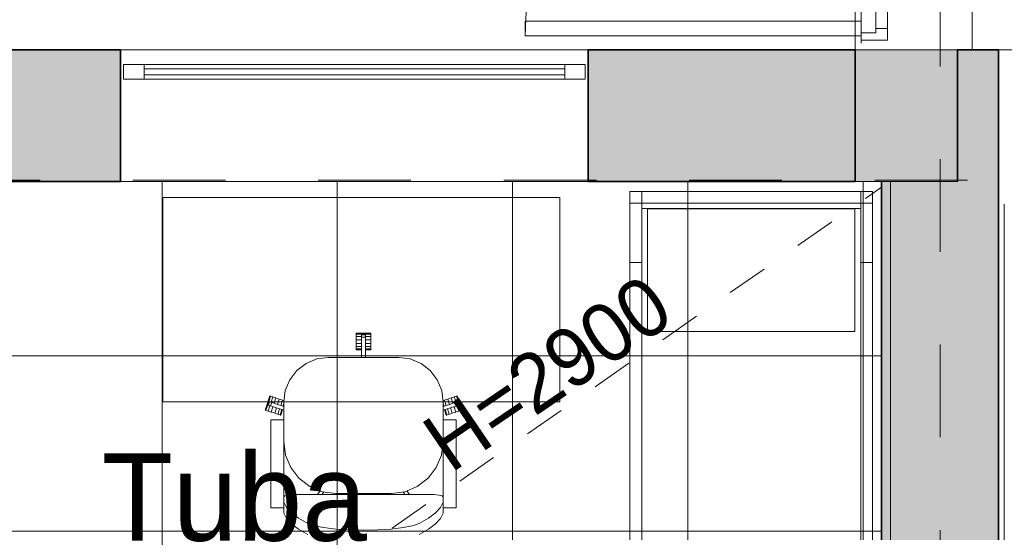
# Model space of a CAD drawing. Header units: millimetres. Extents: x -2932 to 42461, y -10716 to 17298.
# Tile 60 of 168: x 5449 to 8820, y 11294 to 13050. Entities that reach past the tile are written whole.
import ezdxf

# ---------------------------------------------------------------- set-up
doc = ezdxf.new("R2010")
doc.units = ezdxf.units.MM
doc.header["$MEASUREMENT"] = 0
for name, pattern in [('Aligning Line', [635, 317.5, -317.5]), ('Dash', [635, 317.5, -317.5]), ('Dashed', [423.333333, 211.666667, -211.666667]), ('Small Dashed', [282.222222, 141.111111, -141.111111]), ('Wipeout_Contour', [1000, 0, -1000])]:
    doc.linetypes.add(name, pattern=pattern)
for name, color, linetype, lineweight in [('0_Pen_No__1', 7, 'Continuous', 13), ('_Tuletõkketsoon_Pen_No__20', 1, 'Continuous', 0), ('A-FLOR.IFC Model_Pen_No__2', 8, 'Continuous', 15), ('ARCHICAD Windows_Pen_No__2', 8, 'Continuous', 15), ('ARCHICAD Zone Stamps_Pen_No__1', 7, 'Continuous', 13), ('Cut Pattern-2_Pen_No__2', 8, 'Continuous', 15), ('Doors-1_Pen_No__1', 7, 'Continuous', 13), ('Doors_Pen_No__1', 7, 'Continuous', 13), ('Grids-2_Pen_No__1', 7, 'Continuous', 13), ('I-FURN.IFC Model_Pen_No__2', 8, 'Continuous', 15), ('I-WALL.IFC Model_Pen_No__2', 8, 'Continuous', 15), ('I-WALL.IFC Model_Pen_No__27', 7, 'Continuous', 35), ('Outlines_Pen_No__1', 7, 'Continuous', 13), ('Plan Swing_Pen_No__1', 7, 'Continuous', 13), ('SA_LAGI_Pen_No__1', 7, 'Continuous', 13), ('Walls-1_Pen_No__1', 7, 'Continuous', 13), ('Walls_Pen_No__1', 7, 'Continuous', 13), ('Windows-1_Pen_No__1', 7, 'Continuous', 13), ('Windows_Pen_No__1', 7, 'Continuous', 13)]:
    doc.layers.add(name, color=color, linetype=linetype, lineweight=lineweight)
for name, color, linetype, lineweight, true_color in [('Furniture-1_Pen_No__62', 7, 'Continuous', 20, 0xaaaaaa), ('I-WALL.IFC Model_Pen_No__87', 7, 'Continuous', 20, 0x6a6a6a), ('SA_LAGI_Pen_No__102', 7, 'Continuous', 13, 0xcccccc)]:
    doc.layers.add(name, color=color, linetype=linetype, lineweight=lineweight, true_color=true_color)
doc.layers.add('I-WALL.IFC Model', color=7, linetype='Continuous')
doc.styles.add('GENERATED_STYLE_1', font='txt', dxfattribs={"width": 0.95})
doc.styles.add('GENERATED_STYLE_2', font='txt', dxfattribs={"width": 0.84})
doc.dimstyles.new('GENERATED_STYLE__2', dxfattribs={"dimtxt": 200, "dimasz": 152, "dimexe": 0.18, "dimexo": 0.0625, "dimgap": 0.09, "dimtad": 1, "dimtih": 1, "dimtoh": 1, "dimdec": 0, "dimzin": 0, "dimdsep": 46, "dimtxsty": 'GENERATED_STYLE_2', "dimblk": 'ARROWHEAD_2', "dimblk1": 'ARROWHEAD_2', "dimblk2": 'ARROWHEAD_2', "dimcen": 0.09, "dimse1": 1, "dimse2": 1, "dimclrd": 7, "dimclre": 7, "dimclrt": 7, "dimadec": 0, "dimazin": 0, "dimtfac": 1, "dimtdec": 4, "dimtmove": 0, "dimatfit": 3, "dimfxl": 0, "dimtolj": 1, "dimtzin": 0, "dimarcsym": 0})
doc.dimstyles.new('GENERATED_STYLE__3', dxfattribs={"dimtxt": 200, "dimasz": 152, "dimexe": 0.18, "dimexo": 0.0625, "dimgap": 0.09, "dimtad": 1, "dimdec": 0, "dimzin": 0, "dimdsep": 46, "dimtxsty": 'GENERATED_STYLE_2', "dimblk": 'ARROWHEAD_2', "dimblk1": 'ARROWHEAD_2', "dimblk2": 'ARROWHEAD_2', "dimcen": 0.09, "dimse1": 1, "dimse2": 1, "dimclrd": 7, "dimclre": 7, "dimclrt": 7, "dimadec": 0, "dimazin": 0, "dimtfac": 1, "dimtdec": 4, "dimtmove": 0, "dimatfit": 3, "dimfxl": 0, "dimtolj": 1, "dimtzin": 0, "dimarcsym": 0})

# ---------------------------------------------------------------- blocks, each defined once
blk = doc.blocks.new('*D74')
at = {"layer": '0_Pen_No__1', "color": 7, "linetype": 'Continuous', "lineweight": 13}
for p, q in [((5335.3, 15323), (5335.3, 15623)), ((5277.1, 15573), (5161.6, 15373)), ((5393.1, 15573), (5277.6, 15373)), ((5219.3, 15473), (5335.3, 15473)), ((5335.3, 15473), (8400, 15473))]:
    blk.add_line(p, q, dxfattribs=at)
blk = doc.blocks.new('ARROWHEAD_2')
at = {"color": 0, "linetype": 'Continuous', "lineweight": 0}
for p, q in [((-0.378, -0.655), (0.378, 0.655)), ((0, 0), (-1, 0))]:
    blk.add_line(p, q, dxfattribs=at)
blk = doc.blocks.new('*D75')
at = {"layer": '0_Pen_No__1', "color": 7, "linetype": 'Continuous', "lineweight": 13}
for p, q in [((8400, 15323), (8400, 15623)), ((5393.1, 15573), (5277.6, 15373)), ((8457.7, 15573), (8342.3, 15373)), ((5335.3, 15473), (8400, 15473))]:
    blk.add_line(p, q, dxfattribs=at)
at = {"color": 254, "linetype": 'Wipeout_Contour', "lineweight": 0, "ltscale": 68237.107299}
blk.add_wipeout([(6546.1, 15481.1), (7189.3, 15481.1), (7189.3, 15744.8), (6546.1, 15744.8)], dxfattribs=at)
at = {"color": 254, "linetype": 'Wipeout_Contour', "lineweight": 0, "ltscale": 70451.706866}
blk.add_wipeout([(7924, 15481.1), (8374.1, 15481.1), (8374.1, 15744.8), (7924, 15744.8)], dxfattribs=at)
at = {"layer": '0_Pen_No__1', "color": 7, "lineweight": 13, "char_height": 200, "attachment_point": 7, "style": 'GENERATED_STYLE_2'}
for s, insert in [('\\A1;{\\pql;\\fArial|b0|i0|c0|p34;3\xa0065}', (6577.9, 15513)), ('\\A1;{\\pql;\\fArial|b0|i0|c0|p34;400}', (7955.9, 15513))]:
    blk.add_mtext(s, dxfattribs=dict(at, insert=insert))
blk = doc.blocks.new('*D76')
at = {"layer": '0_Pen_No__1', "color": 7, "linetype": 'Continuous', "lineweight": 13}
for p, q in [((8400, 15323), (8400, 15623)), ((8800, 15323), (8800, 15623)), ((8457.7, 15573), (8342.3, 15373)), ((8857.7, 15573), (8742.3, 15373)), ((8400, 15473), (8800, 15473))]:
    blk.add_line(p, q, dxfattribs=at)
blk = doc.blocks.new('*D77')
at = {"layer": '0_Pen_No__1', "color": 7, "linetype": 'Continuous', "lineweight": 13}
for p, q in [((8800, 15323), (8800, 15623)), ((11600, 15323), (11600, 15623)), ((8857.7, 15573), (8742.3, 15373)), ((11657.7, 15573), (11542.3, 15373)), ((8800, 15473), (11600, 15473))]:
    blk.add_line(p, q, dxfattribs=at)
at = {"color": 254, "linetype": 'Wipeout_Contour', "lineweight": 0, "ltscale": 74606.416171}
blk.add_wipeout([(9878.4, 15481.1), (10521.6, 15481.1), (10521.6, 15744.8), (9878.4, 15744.8)], dxfattribs=at)
at = {"color": 254, "linetype": 'Wipeout_Contour', "lineweight": 0, "ltscale": 77211.883944}
blk.add_wipeout([(11124, 15481.1), (11574.1, 15481.1), (11574.1, 15744.8), (11124, 15744.8)], dxfattribs=at)
at = {"layer": '0_Pen_No__1', "color": 7, "lineweight": 13, "char_height": 200, "attachment_point": 7, "style": 'GENERATED_STYLE_2'}
for s, insert in [('\\A1;{\\pql;\\fArial|b0|i0|c0|p34;2\xa0800}', (9910.3, 15513)), ('\\A1;{\\pql;\\fArial|b0|i0|c0|p34;400}', (11155.9, 15513))]:
    blk.add_mtext(s, dxfattribs=dict(at, insert=insert))
blk = doc.blocks.new('*D97')
at = {"layer": '0_Pen_No__1', "color": 7, "linetype": 'Continuous', "lineweight": 13}
for p, q in [((2930, 15671.2), (2930, 15971.2)), ((4530, 15671.2), (4530, 15971.2)), ((2987.7, 15921.2), (2872.3, 15721.2)), ((4587.7, 15921.2), (4472.3, 15721.2)), ((2930, 15821.2), (4530, 15821.2)), ((4530, 15821.2), (5795, 15821.2))]:
    blk.add_line(p, q, dxfattribs=at)
at = {"color": 254, "linetype": 'Wipeout_Contour', "lineweight": 0, "ltscale": 65576.871128}
blk.add_wipeout([(3408.4, 15829.3), (4051.6, 15829.3), (4051.6, 16093), (3408.4, 16093)], dxfattribs=at)
at = {"layer": '0_Pen_No__1', "color": 7, "lineweight": 13, "insert": (3440.3, 15861.2), "char_height": 200, "attachment_point": 7, "style": 'GENERATED_STYLE_2'}
blk.add_mtext('\\A1;{\\pql;\\fArial|b0|i0|c0|p34;1\xa0600}', dxfattribs=at)
blk = doc.blocks.new('*D98')
at = {"layer": '0_Pen_No__1', "color": 7, "linetype": 'Continuous', "lineweight": 13}
for p, q in [((5795, 15671.2), (5795, 15971.2)), ((4587.7, 15921.2), (4472.3, 15721.2)), ((5852.7, 15921.2), (5737.3, 15721.2)), ((4530, 15821.2), (5795, 15821.2)), ((5795, 15821.2), (7395, 15821.2))]:
    blk.add_line(p, q, dxfattribs=at)
at = {"color": 254, "linetype": 'Wipeout_Contour', "lineweight": 0, "ltscale": 67112.461722}
blk.add_wipeout([(4840.9, 15829.3), (5484.1, 15829.3), (5484.1, 16093), (4840.9, 16093)], dxfattribs=at)
at = {"layer": '0_Pen_No__1', "color": 7, "lineweight": 13, "insert": (4872.8, 15861.2), "char_height": 200, "attachment_point": 7, "style": 'GENERATED_STYLE_2'}
blk.add_mtext('\\A1;{\\pql;\\fArial|b0|i0|c0|p34;1\xa0265}', dxfattribs=at)
blk = doc.blocks.new('*D99')
at = {"layer": '0_Pen_No__1', "color": 7, "linetype": 'Continuous', "lineweight": 13}
for p, q in [((5852.7, 15921.2), (5737.3, 15721.2)), ((7452.7, 15921.2), (7337.3, 15721.2)), ((5795, 15821.2), (7395, 15821.2))]:
    blk.add_line(p, q, dxfattribs=at)
at = {"color": 254, "linetype": 'Wipeout_Contour', "lineweight": 0, "ltscale": 69090.47403}
blk.add_wipeout([(6273.4, 15829.3), (6916.6, 15829.3), (6916.6, 16093), (6273.4, 16093)], dxfattribs=at)
at = {"layer": '0_Pen_No__1', "color": 7, "lineweight": 13, "insert": (6305.3, 15861.2), "char_height": 200, "attachment_point": 7, "style": 'GENERATED_STYLE_2'}
blk.add_mtext('\\A1;{\\pql;\\fArial|b0|i0|c0|p34;1\xa0600}', dxfattribs=at)
blk = doc.blocks.new('*D100')
at = {"layer": '0_Pen_No__1', "color": 7, "linetype": 'Continuous', "lineweight": 13}
for p, q in [((7395, 15671.2), (7395, 15971.2)), ((8330, 15671.2), (8330, 15971.2)), ((7452.7, 15921.2), (7337.3, 15721.2)), ((8387.7, 15921.2), (8272.3, 15721.2)), ((5795, 15821.2), (7395, 15821.2)), ((7395, 15821.2), (8330, 15821.2))]:
    blk.add_line(p, q, dxfattribs=at)
at = {"color": 254, "linetype": 'Wipeout_Contour', "lineweight": 0, "ltscale": 71175.446485}
blk.add_wipeout([(7637.5, 15829.3), (8087.5, 15829.3), (8087.5, 16093), (7637.5, 16093)], dxfattribs=at)
at = {"layer": '0_Pen_No__1', "color": 7, "lineweight": 13, "insert": (7669.3, 15861.2), "char_height": 200, "attachment_point": 7, "style": 'GENERATED_STYLE_2'}
blk.add_mtext('\\A1;{\\pql;\\fArial|b0|i0|c0|p34;935}', dxfattribs=at)
blk = doc.blocks.new('*D129')
at = {"layer": '0_Pen_No__1', "color": 7, "linetype": 'Continuous', "lineweight": 13}
for p, q in [((-1193.9, 14555), (-1193.9, 15268.5)), ((-1293.9, 14612.7), (-1093.9, 14497.2)), ((-1043.9, 14555), (-1343.9, 14555)), ((-1193.9, 12946.2), (-1193.9, 14555)), ((-1293.9, 13003.9), (-1093.9, 12888.5))]:
    blk.add_line(p, q, dxfattribs=at)
at = {"color": 254, "linetype": 'Wipeout_Contour', "lineweight": 0, "ltscale": 51295.955249}
blk.add_wipeout([(-1471, 12485.2), (-1471, 12957.2), (-1756.8, 12957.2), (-1756.8, 12485.2)], dxfattribs=at)
at = {"color": 254, "linetype": 'Wipeout_Contour', "lineweight": 0, "ltscale": 55263.138417}
blk.add_wipeout([(-1202, 13429), (-1202, 14072.2), (-1465.8, 14072.2), (-1465.8, 13429)], dxfattribs=at)
at = {"layer": '0_Pen_No__1', "color": 7, "lineweight": 13, "insert": (-1233.9, 13460.8), "char_height": 200, "attachment_point": 7, "rotation": 90, "style": 'GENERATED_STYLE_2'}
blk.add_mtext('\\A1;{\\pql;\\fArial|b0|i0|c0|p34;1\xa0609}', dxfattribs=at)
blk = doc.blocks.new('*D135')
at = {"layer": '0_Pen_No__1', "color": 7, "linetype": 'Continuous', "lineweight": 13}
for p, q in [((-1845.8, 14411.6), (-1645.8, 14296.1)), ((-1595.8, 14353.9), (-1895.8, 14353.9)), ((-1745.8, 12946.2), (-1745.8, 14353.9)), ((-1845.8, 13003.9), (-1645.8, 12888.5)), ((-1595.8, 12946.2), (-1895.8, 12946.2))]:
    blk.add_line(p, q, dxfattribs=at)
at = {"color": 254, "linetype": 'Wipeout_Contour', "lineweight": 0, "ltscale": 55121.458522}
blk.add_wipeout([(-1753.9, 13328.4), (-1753.9, 13971.6), (-2017.6, 13971.6), (-2017.6, 13328.4)], dxfattribs=at)
at = {"layer": '0_Pen_No__1', "color": 7, "lineweight": 13, "insert": (-1785.8, 13360.3), "char_height": 200, "attachment_point": 7, "rotation": 90, "style": 'GENERATED_STYLE_2'}
blk.add_mtext('\\A1;{\\pql;\\fArial|b0|i0|c0|p34;1\xa0408}', dxfattribs=at)

msp = doc.modelspace()

# ---------------------------------------------------------------- hatches: boundary and pattern name
at = {"layer": 'I-WALL.IFC Model', "linetype": 'Continuous', "lineweight": 0, "true_color": 0x000000}
for points in [[(4530, 12496.2), (5795, 12496.2), (5795, 12946.2), (4530, 12946.2)], [(8400, 12496.2), (8660, 12496.2), (8660, 12788.7)], [(8800, 8155), (8800, 12496.2), (8400, 12496.2), (8400, 8155)]]:
    msp.add_hatch(color=178, dxfattribs=at).paths.add_polyline_path(points)

# ---------------------------------------------------------------- linework, layer by layer
at = {"layer": 'A-FLOR.IFC Model_Pen_No__2', "color": 8, "linetype": 'Continuous', "lineweight": 15, "flags": 128}
msp.add_lwpolyline([(-100, 6430), (0, 6430), (0, 0), (30435, 0), (30435, 6520), (38315, 6520), (38315, 12500), (12000, 12500), (12000, 7875), (8430, 7875), (8430, 12496.2), (2165, 12496.2), (2165, 11220), (-100, 11220)], close=True, dxfattribs=at)
at = {"layer": 'A-FLOR.IFC Model_Pen_No__2', "color": 8, "linetype": 'Dashed', "lineweight": 15, "flags": 128}
msp.add_lwpolyline([(0, 0), (30430, 0), (30430, 6520), (33865, 6520), (33865, 0), (38600, 0), (38600, 5615), (38315, 5615), (38315, 12500), (12000, 12500), (12000, 7905), (8430, 7905), (8430, 12496.2), (2165, 12496.2), (2165, 6180), (0, 6180)], close=True, dxfattribs=at)
at = {"layer": 'ARCHICAD Windows_Pen_No__2', "color": 8, "linetype": 'Continuous', "lineweight": 15}
for p, q in [((5805, 12896.2), (7385, 12896.2)), ((5805, 12846.2), (5805, 12896.2)), ((7385, 12846.2), (7385, 12896.2)), ((5805, 12846.2), (7385, 12846.2))]:
    msp.add_line(p, q, dxfattribs=at)
at = {"layer": 'I-FURN.IFC Model_Pen_No__2', "color": 8, "linetype": 'Continuous', "lineweight": 15}
for p, q in [((5939, 11741.2), (5939, 12441.2)), ((5939, 12441.2), (7299, 12441.2)), ((7299, 12441.2), (7299, 11741.2)), ((7578.6, 12461.8), (7538.6, 12461.8)), ((7538.6, 12461.8), (7538.6, 12421.8)), ((7538.6, 10153.8), (7538.6, 12461.8)), ((7538.6, 12461.8), (8368.6, 12461.8)), ((8328.6, 12461.8), (7578.6, 12461.8)), ((7578.6, 12421.8), (7578.6, 12461.8)), ((8368.6, 12461.8), (8328.6, 12461.8)), ((8328.6, 12461.8), (8328.6, 12421.8)), ((8368.6, 12421.8), (8368.6, 12461.8)), ((8368.6, 12461.8), (8368.6, 10153.8)), ((7538.6, 12218.6), (7538.6, 12421.8)), ((7538.6, 12421.8), (7578.6, 12421.8)), ((7578.6, 12421.8), (8328.6, 12421.8)), ((7578.6, 12294.8), (7578.6, 12421.8)), ((8328.6, 12294.8), (8328.6, 12421.8)), ((8328.6, 12421.8), (8368.6, 12421.8)), ((8368.6, 12218.6), (8368.6, 12421.8)), ((8328.6, 12402.8), (7578.6, 12402.8)), ((7598.6, 12401.8), (8308.6, 12401.8)), ((7598.6, 11981.8), (7598.6, 12401.8)), ((8308.6, 12401.8), (8308.6, 11981.8)), ((7578.6, 10320.8), (7578.6, 12294.8)), ((8328.6, 10320.8), (8328.6, 12294.8)), ((7538.6, 10397), (7538.6, 12218.6)), ((7578.6, 12218.6), (7538.6, 12218.6)), ((8368.6, 12218.6), (8328.6, 12218.6)), ((8368.6, 10397), (8368.6, 12218.6)), ((6601, 11974.3), (6601, 11975.7)), ((6601, 11975.7), (6651.8, 11975.7)), ((6601, 11972.9), (6601, 11974.3)), ((6601, 11969), (6601, 11972.9)), ((6601, 11972.9), (6620, 11972.9)), ((6601, 11965.1), (6601, 11969)), ((6620, 11971.5), (6620, 11972.9)), ((6620, 11972.9), (6632.7, 11972.9)), ((6620, 11970.2), (6620, 11971.5)), ((6620, 11966.4), (6620, 11970.2)), ((6620, 11970.2), (6632.7, 11970.2)), ((6620, 11962.7), (6620, 11966.4)), ((6632.7, 11972.9), (6632.7, 11971.1)), ((6632.7, 11972.9), (6651.8, 11972.9)), ((6632.7, 11971.1), (6632.7, 11970.2)), ((6632.7, 11970.2), (6632.7, 11966.4)), ((6632.7, 11966.4), (6632.7, 11962.7)), ((6651.8, 11975.7), (6651.8, 11974.7)), ((6651.8, 11974.7), (6651.8, 11972.9)), ((6651.8, 11972.9), (6651.8, 11969)), ((6651.8, 11969), (6651.8, 11965.1)), ((8308.6, 11981.8), (7598.6, 11981.8)), ((6601, 11959.4), (6601, 11965.1)), ((6620, 11965.1), (6601, 11965.1)), ((6601, 11953.8), (6601, 11959.4)), ((6601, 11947.5), (6601, 11953.8)), ((6601, 11953.8), (6620, 11953.8)), ((6601, 11941.2), (6601, 11947.5)), ((6601, 11935.6), (6601, 11941.2)), ((6601, 11941.2), (6620, 11941.2)), ((6601, 11929.9), (6601, 11935.6)), ((6620, 11958.9), (6620, 11962.7)), ((6620, 11962.7), (6632.7, 11962.7)), ((6620, 11951.9), (6620, 11958.9)), ((6620, 11893), (6620, 11951.9)), ((6651.8, 11965.1), (6632.7, 11965.1)), ((6632.7, 11962.7), (6632.7, 11957.3)), ((6632.7, 11957.3), (6632.7, 11951.9)), ((6632.7, 11953.8), (6651.8, 11953.8)), ((6632.7, 11951.9), (6632.7, 11893)), ((6632.7, 11941.2), (6651.8, 11941.2)), ((6651.8, 11965.1), (6651.8, 11959.4)), ((6651.8, 11959.4), (6651.8, 11953.8)), ((6651.8, 11953.8), (6651.8, 11947.5)), ((6651.8, 11947.5), (6651.8, 11941.2)), ((6651.8, 11941.2), (6651.8, 11935.6)), ((6651.8, 11935.6), (6651.8, 11929.9)), ((6601, 11926), (6601, 11929.9)), ((6601, 11929.9), (6620, 11929.9)), ((6601, 11922.1), (6601, 11926)), ((6601, 11920.7), (6601, 11922.1)), ((6601, 11922.1), (6620, 11922.1)), ((6601, 11919.3), (6601, 11920.7)), ((6620, 11919.3), (6601, 11919.3)), ((6632.7, 11929.9), (6651.8, 11929.9)), ((6632.7, 11922.1), (6651.8, 11922.1)), ((6651.8, 11919.3), (6632.7, 11919.3)), ((6651.8, 11929.9), (6651.8, 11926)), ((6651.8, 11926), (6651.8, 11922.1)), ((6651.8, 11922.1), (6651.8, 11920.3)), ((6651.8, 11920.3), (6651.8, 11919.3)), ((6429.5, 11872.5), (6398, 11848.3)), ((6466.3, 11887.8), (6429.5, 11872.5)), ((6505.7, 11893), (6466.3, 11887.8)), ((6747, 11893), (6505.7, 11893)), ((6786.5, 11887.8), (6747, 11893)), ((6823.2, 11872.5), (6786.5, 11887.8)), ((6854.8, 11848.3), (6823.2, 11872.5)), ((6398, 11848.3), (6373.8, 11816.8)), ((6879, 11816.8), (6854.8, 11848.3)), ((6373.8, 11816.8), (6358.5, 11780)), ((6894.3, 11780), (6879, 11816.8)), ((6358.5, 11780), (6353.3, 11740.6)), ((6899.4, 11740.6), (6894.3, 11780)), ((5939, 11741.2), (7299, 11741.2)), ((6289.8, 11712.7), (6305.5, 11761)), ((6292.4, 11711.8), (6298.3, 11729.9)), ((6298.3, 11729.9), (6302.2, 11742)), ((6299.6, 11729.5), (6298.3, 11729.9)), ((6300.9, 11729.1), (6304.8, 11741.2)), ((6302.2, 11742), (6308.1, 11760.1)), ((6302.2, 11742), (6303.9, 11741.5)), ((6303.9, 11741.5), (6304.8, 11741.2)), ((6304.8, 11741.2), (6308.4, 11740)), ((6305.5, 11761), (6306.4, 11760.7)), ((6306.4, 11760.7), (6308.1, 11760.1)), ((6308, 11726.8), (6312, 11738.8)), ((6308.1, 11760.1), (6311.8, 11758.9)), ((6308.4, 11740), (6312, 11738.8)), ((6315.6, 11757.7), (6309.7, 11739.6)), ((6311.8, 11758.9), (6315.6, 11757.7)), ((6312, 11738.8), (6317.1, 11737.2)), ((6315.6, 11757.7), (6320.9, 11756)), ((6317.1, 11737.2), (6322.2, 11735.5)), ((6320.4, 11736.1), (6326.3, 11754.2)), ((6320.9, 11756), (6326.3, 11754.2)), ((6322.2, 11735.5), (6353.3, 11725.4)), ((6326.3, 11754.2), (6332.3, 11752.3)), ((6332.3, 11752.3), (6338.2, 11750.3)), ((6332.4, 11732.2), (6338.2, 11750.3)), ((6338.2, 11750.3), (6343.6, 11748.6)), ((6343.1, 11728.7), (6349, 11746.8)), ((6343.6, 11748.6), (6349, 11746.8)), ((6349, 11746.8), (6352.7, 11745.6)), ((6350.6, 11726.3), (6353.3, 11734.9)), ((6352.7, 11745.6), (6354, 11745.2)), ((6353.3, 11740.6), (6353.3, 11679.4)), ((6898.8, 11745.2), (6900.1, 11745.6)), ((6899.4, 11679.4), (6899.4, 11740.6)), ((6899.4, 11725.4), (6930.6, 11735.5)), ((6899.4, 11734.9), (6902.2, 11726.3)), ((6900.1, 11745.6), (6903.8, 11746.8)), ((6903.8, 11746.8), (6909.2, 11748.6)), ((6903.8, 11746.8), (6909.7, 11728.7)), ((6909.2, 11748.6), (6914.5, 11750.3)), ((6914.5, 11750.3), (6920.5, 11752.3)), ((6914.5, 11750.3), (6920.4, 11732.2)), ((6920.5, 11752.3), (6926.5, 11754.2)), ((6926.5, 11754.2), (6931.8, 11756)), ((6926.5, 11754.2), (6932.4, 11736.1)), ((6930.6, 11735.5), (6937.2, 11737.7)), ((6931.8, 11756), (6937.2, 11757.7)), ((6937.2, 11757.7), (6940.9, 11758.9)), ((6943.1, 11739.6), (6937.2, 11757.7)), ((6937.2, 11737.7), (6940.8, 11738.8)), ((6940.8, 11738.8), (6944.4, 11740)), ((6940.8, 11738.8), (6944.7, 11726.8)), ((6940.9, 11758.9), (6944.7, 11760.1)), ((6944.4, 11740), (6948, 11741.2)), ((6944.7, 11760.1), (6946, 11760.6)), ((6944.7, 11760.1), (6950.6, 11742)), ((6946, 11760.6), (6947.3, 11761)), ((6947.3, 11761), (6963, 11712.7)), ((6948, 11741.2), (6949.3, 11741.6)), ((6948, 11741.2), (6951.9, 11729.1)), ((6949.3, 11741.6), (6950.5, 11742)), ((6950.5, 11742), (6954.5, 11729.9)), ((6954.5, 11729.9), (6952.8, 11729.4)), ((6954.5, 11729.9), (6960.4, 11711.8)), ((6291.1, 11712.2), (6289.8, 11712.7)), ((6292.4, 11711.8), (6291.1, 11712.2)), ((6296.1, 11710.6), (6292.4, 11711.8)), ((6299.9, 11709.4), (6296.1, 11710.6)), ((6300.9, 11729.1), (6299.6, 11729.5)), ((6305.7, 11727.5), (6299.9, 11709.4)), ((6305.2, 11707.6), (6299.9, 11709.4)), ((6304.5, 11727.9), (6300.9, 11729.1)), ((6308, 11726.8), (6304.5, 11727.9)), ((6310.6, 11705.9), (6305.2, 11707.6)), ((6311.6, 11725.6), (6308, 11726.8)), ((6310.6, 11705.9), (6316.5, 11724)), ((6316.6, 11704), (6310.6, 11705.9)), ((6318.3, 11723.4), (6311.6, 11725.6)), ((6322.6, 11702), (6316.6, 11704)), ((6353.3, 11712), (6318.3, 11723.4)), ((6322.6, 11702), (6328.4, 11720.1)), ((6327.9, 11700.3), (6322.6, 11702)), ((6333.3, 11698.5), (6327.9, 11700.3)), ((6333.3, 11698.5), (6339.2, 11716.6)), ((6337, 11697.3), (6333.3, 11698.5)), ((6340.7, 11696.1), (6337, 11697.3)), ((6340.7, 11696.1), (6346.6, 11714.2)), ((6342.1, 11695.7), (6340.7, 11696.1)), ((6349.3, 11713.4), (6343.4, 11695.2)), ((6353.3, 11725.8), (6353.2, 11725.4)), ((6899.6, 11725.4), (6899.4, 11725.8)), ((6934.5, 11723.4), (6899.4, 11712)), ((6909.4, 11695.2), (6903.5, 11713.4)), ((6906.2, 11714.2), (6912, 11696.1)), ((6912, 11696.1), (6910.3, 11695.5)), ((6915.8, 11697.3), (6912, 11696.1)), ((6913.6, 11716.6), (6919.5, 11698.5)), ((6919.5, 11698.5), (6915.8, 11697.3)), ((6924.9, 11700.3), (6919.5, 11698.5)), ((6924.3, 11720.1), (6930.2, 11702)), ((6930.2, 11702), (6924.9, 11700.3)), ((6936.2, 11704), (6930.2, 11702)), ((6939.6, 11725.1), (6934.5, 11723.4)), ((6942.2, 11705.9), (6936.2, 11704)), ((6936.3, 11724), (6942.2, 11705.9)), ((6944.7, 11726.8), (6939.6, 11725.1)), ((6947.5, 11707.6), (6942.2, 11705.9)), ((6948.3, 11727.9), (6944.7, 11726.8)), ((6952.9, 11709.4), (6947, 11727.5)), ((6952.9, 11709.4), (6947.5, 11707.6)), ((6951.9, 11729.1), (6948.3, 11727.9)), ((6952.8, 11729.4), (6951.9, 11729.1)), ((6956.6, 11710.6), (6952.9, 11709.4)), ((6960.4, 11711.8), (6956.6, 11710.6)), ((6962.1, 11712.4), (6960.4, 11711.8)), ((6963, 11712.7), (6962.1, 11712.4)), ((6308.9, 11677.1), (6308.9, 11679.4)), ((6353.3, 11679.4), (6308.9, 11679.4)), ((6308.9, 11675.6), (6308.9, 11677.1)), ((6308.9, 11670.3), (6308.9, 11675.6)), ((6308.9, 11664.9), (6308.9, 11670.3)), ((6308.9, 11656.9), (6308.9, 11664.9)), ((6343.4, 11695.2), (6342.1, 11695.7)), ((6353.3, 11679.4), (6353.3, 11677.5)), ((6353.3, 11677.5), (6353.3, 11675.6)), ((6353.3, 11675.6), (6353.3, 11670.3)), ((6353.3, 11670.3), (6353.3, 11664.9)), ((6353.3, 11664.9), (6353.3, 11656.9)), ((6899.4, 11677.5), (6899.4, 11679.4)), ((6943.9, 11679.4), (6899.4, 11679.4)), ((6899.4, 11675.6), (6899.4, 11677.5)), ((6899.4, 11670.3), (6899.4, 11675.6)), ((6899.4, 11664.9), (6899.4, 11670.3)), ((6899.4, 11656.9), (6899.4, 11664.9)), ((6910.3, 11695.5), (6909.4, 11695.2)), ((6943.9, 11679.4), (6943.9, 11677.1)), ((6943.9, 11677.1), (6943.9, 11675.6)), ((6943.9, 11675.6), (6943.9, 11670.3)), ((6943.9, 11670.3), (6943.9, 11664.9)), ((6943.9, 11664.9), (6943.9, 11656.9)), ((6308.9, 11648.9), (6308.9, 11656.9)), ((6308.9, 11641.6), (6308.9, 11648.9)), ((6308.9, 11630), (6308.9, 11641.6)), ((6308.9, 11426.8), (6308.9, 11630)), ((6353.3, 11656.9), (6353.3, 11648.9)), ((6353.3, 11648.9), (6353.3, 11639.5)), ((6353.3, 11639.5), (6353.3, 11630)), ((6353.3, 11630), (6353.3, 11426.8)), ((6899.4, 11648.9), (6899.4, 11656.9)), ((6899.4, 11639.5), (6899.4, 11648.9)), ((6899.4, 11630), (6899.4, 11639.5)), ((6899.4, 11426.8), (6899.4, 11630)), ((6943.9, 11656.9), (6943.9, 11648.9)), ((6943.9, 11648.9), (6943.9, 11641.6)), ((6943.9, 11641.6), (6943.9, 11630)), ((6943.9, 11630), (6943.9, 11426.8)), ((6353.3, 11604.6), (6359.4, 11558.6)), ((6893.4, 11558.6), (6899.4, 11604.6)), ((6359.4, 11558.6), (6377.2, 11515.7)), ((6875.6, 11515.7), (6893.4, 11558.6)), ((6377.2, 11515.7), (6405.4, 11478.9)), ((6847.4, 11478.9), (6875.6, 11515.7)), ((6405.4, 11478.9), (6442.2, 11450.6)), ((6810.5, 11450.6), (6847.4, 11478.9)), ((6308.9, 11415.2), (6308.9, 11426.8)), ((6353.3, 11426.8), (6353.3, 11417.3)), ((6442.2, 11450.6), (6485.1, 11432.9)), ((6468.9, 11424), (6477.6, 11436)), ((6490.5, 11432.2), (6484.6, 11424)), ((6485.1, 11432.9), (6531.1, 11426.8)), ((6531.1, 11426.8), (6721.6, 11426.8)), ((6721.6, 11426.8), (6767.7, 11432.9)), ((6768.2, 11424), (6762.3, 11432.2)), ((6767.7, 11432.9), (6810.5, 11450.6)), ((6775.2, 11436), (6783.9, 11424)), ((6899.4, 11417.3), (6899.4, 11426.8)), ((6943.9, 11426.8), (6943.9, 11415.2)), ((6308.9, 11407.9), (6308.9, 11415.2)), ((6308.9, 11399.9), (6308.9, 11407.9)), ((6308.9, 11391.9), (6308.9, 11399.9)), ((6353.3, 11417.3), (6353.3, 11407.9)), ((6355.3, 11416.9), (6353.3, 11415.2)), ((6353.3, 11407.9), (6353.3, 11399.9)), ((6353.3, 11399.9), (6353.3, 11399.4)), ((6353.3, 11399.4), (6353.3, 11397.5)), ((6353.3, 11397.5), (6362.7, 11378.9)), ((6353.3, 11397.5), (6353.3, 11360)), ((6357.2, 11418.6), (6355.3, 11416.9)), ((6362.7, 11420), (6357.2, 11418.6)), ((6368.2, 11421.4), (6362.7, 11420)), ((6376.5, 11422.4), (6368.2, 11421.4)), ((6384.7, 11423.3), (6376.5, 11422.4)), ((6394.4, 11423.7), (6384.7, 11423.3)), ((6404.1, 11424), (6394.4, 11423.7)), ((6848.6, 11424), (6404.1, 11424)), ((6858.4, 11423.7), (6848.6, 11424)), ((6868.1, 11423.3), (6858.4, 11423.7)), ((6876.3, 11422.4), (6868.1, 11423.3)), ((6884.6, 11421.4), (6876.3, 11422.4)), ((6890.1, 11420), (6884.6, 11421.4)), ((6895.6, 11418.6), (6890.1, 11420)), ((6890.1, 11378.9), (6899.4, 11397.5)), ((6897.5, 11416.9), (6895.6, 11418.6)), ((6899.4, 11415.2), (6897.5, 11416.9)), ((6899.4, 11407.9), (6899.4, 11417.3)), ((6899.4, 11399.9), (6899.4, 11407.9)), ((6899.4, 11399.4), (6899.4, 11399.9)), ((6899.4, 11397.5), (6899.4, 11399.4)), ((6899.4, 11397.5), (6899.4, 11360)), ((6943.9, 11415.2), (6943.9, 11407.9)), ((6943.9, 11407.9), (6943.9, 11399.9)), ((6943.9, 11399.9), (6943.9, 11391.9)), ((6308.9, 11386.5), (6308.9, 11391.9)), ((6308.9, 11381.2), (6308.9, 11386.5)), ((6308.9, 11379.7), (6308.9, 11381.2)), ((6308.9, 11377.4), (6308.9, 11379.7)), ((6353.3, 11377.4), (6308.9, 11377.4)), ((6362.7, 11341.3), (6353.3, 11360)), ((6362.7, 11378.9), (6379.6, 11360.3)), ((6379.6, 11360.3), (6404.1, 11342.1)), ((6848.7, 11342.1), (6873.2, 11360.3)), ((6873.2, 11360.3), (6890.1, 11378.9)), ((6899.4, 11360), (6890.1, 11341.3)), ((6943.9, 11377.4), (6899.4, 11377.4)), ((6943.9, 11391.9), (6943.9, 11386.5)), ((6943.9, 11386.5), (6943.9, 11381.2)), ((6943.9, 11381.2), (6943.9, 11379.7)), ((6943.9, 11379.7), (6943.9, 11377.4)), ((6379.6, 11322.8), (6362.7, 11341.3)), ((6404.1, 11342.1), (6435.9, 11324.2)), ((6816.9, 11324.2), (6848.7, 11342.1)), ((6890.1, 11341.3), (6873.2, 11322.8)), ((6404.1, 11304.6), (6379.6, 11322.8)), ((6435.9, 11286.6), (6404.1, 11304.6)), ((6435.9, 11324.2), (6458.5, 11316.6)), ((6458.5, 11316.6), (6491, 11310.1)), ((6491, 11310.1), (6531.5, 11305.2)), ((6531.5, 11305.2), (6577.5, 11302.2)), ((6577.5, 11302.2), (6626.4, 11301.2)), ((6626.4, 11301.2), (6675.3, 11302.2)), ((6675.3, 11302.2), (6721.3, 11305.2)), ((6721.3, 11305.2), (6761.8, 11310.1)), ((6761.8, 11310.1), (6794.3, 11316.6)), ((6794.3, 11316.6), (6816.9, 11324.2)), ((6848.7, 11304.6), (6816.9, 11286.6)), ((6873.2, 11322.8), (6848.7, 11304.6))]:
    msp.add_line(p, q, dxfattribs=at)
at = {"layer": 'I-WALL.IFC Model_Pen_No__2', "color": 8, "linetype": 'Continuous', "lineweight": 15}
for p, q in [((7395, 12946.2), (5795, 12946.2)), ((5795, 12496.2), (7395, 12496.2)), ((8310, 12496.2), (8660, 12496.2))]:
    msp.add_line(p, q, dxfattribs=at)
at = {"layer": 'I-WALL.IFC Model_Pen_No__27', "color": 7, "linetype": 'Continuous', "lineweight": 35}
for p, q in [((5795, 12496.2), (5795, 12946.2)), ((7395, 12496.2), (7395, 12946.2))]:
    msp.add_line(p, q, dxfattribs=at)
at = {"layer": 'I-WALL.IFC Model_Pen_No__27', "color": 7, "linetype": 'Continuous', "lineweight": 35, "flags": 128}
for points in [[(5795, 12946.2), (4530, 12946.2)], [(8800, 12946.2), (8800, 12496.2)], [(4530, 12496.2), (5795, 12496.2)], [(7395, 12496.2), (8310, 12496.2)], [(8400, 12496.2), (8400, 7875)], [(8800, 8155), (8800, 12496.2)]]:
    msp.add_lwpolyline(points, dxfattribs=at)
at = {"layer": 'SA_LAGI_Pen_No__1', "color": 7, "linetype": 'Small Dashed', "lineweight": 13}
msp.add_line((5335.3, 10340), (8400, 12476.2), dxfattribs=at)

# ---------------------------------------------------------------- texts
at = {"layer": 'ARCHICAD Zone Stamps_Pen_No__1', "color": 7, "lineweight": 13, "insert": (5730.5, 11565), "char_height": 300, "attachment_point": 1, "style": 'GENERATED_STYLE_1'}
msp.add_mtext('\\A1;{\\pql;\\pt0;\\fSwis721 Lt BT|b0|i0|c0|p34;Tuba}', dxfattribs=at)

# ---------------------------------------------------------------- wipeouts: each hides what was drawn before it
at = {"color": 254, "linetype": 'Wipeout_Contour', "lineweight": 0, "ltscale": 64282.095574}
msp.add_wipeout([(8310, 14359.8), (8310, 12946.2), (8710, 12946.2), (8710, 14253.4)], dxfattribs=at).dxf.layer = 'I-WALL.IFC Model'

# ---------------------------------------------------------------- next in the draw order: hatches: boundary and pattern name
at = {"layer": 'I-WALL.IFC Model', "linetype": 'Continuous', "lineweight": 0, "true_color": 0x000000}
for points in [[(7395, 12496.2), (8310, 12496.2), (8310, 12946.2), (7395, 12946.2)], [(8400, 12496.2), (8800, 12496.2), (8800, 12946.2)], [(8660, 12788.7), (8800, 12946.2), (8660, 12946.2)]]:
    msp.add_hatch(color=178, dxfattribs=at).paths.add_polyline_path(points)

# ---------------------------------------------------------------- next in the draw order: linework, layer by layer
at = {"layer": '_Tuletõkketsoon_Pen_No__20', "color": 1, "linetype": 'Dash', "lineweight": 0}
msp.add_line((8600, 15111.8), (8600, 8045), dxfattribs=at)
at = {"layer": 'I-WALL.IFC Model_Pen_No__2', "color": 8, "linetype": 'Continuous', "lineweight": 15}
msp.add_line((8660, 12946.2), (8310, 12946.2), dxfattribs=at)
at = {"layer": 'I-WALL.IFC Model_Pen_No__27', "color": 7, "linetype": 'Continuous', "lineweight": 35}
for p, q in [((8310, 12496.2), (8310, 12946.2)), ((8660, 12496.2), (8660, 12946.2))]:
    msp.add_line(p, q, dxfattribs=at)
at = {"layer": 'I-WALL.IFC Model_Pen_No__27', "color": 7, "linetype": 'Continuous', "lineweight": 35, "flags": 128}
for points in [[(8310, 12946.2), (7395, 12946.2)], [(8800, 12946.2), (8660, 12946.2)]]:
    msp.add_lwpolyline(points, dxfattribs=at)
at = {"layer": 'I-WALL.IFC Model_Pen_No__87', "color": 251, "linetype": 'Continuous', "lineweight": 20, "true_color": 0x6a6a6a, "flags": 128}
for points in [[(8310, 14359.8), (8310, 12946.2)], [(8710, 12946.2), (8710, 14253.4)], [(8310, 12946.2), (8710, 12946.2)]]:
    msp.add_lwpolyline(points, dxfattribs=at)

# ---------------------------------------------------------------- next in the draw order: dimensions: what is measured, and where the dimension line sits
at = {"color": 7, "linetype": 'Continuous', "lineweight": 13}
dim = msp.add_linear_dim(base=(5335.3, 15473), p1=(5219.3, 10239.6), p2=(5335.3, 10239.6), dimstyle='GENERATED_STYLE__2', dxfattribs=at)
dim.commit()
dim.dimension.update_dxf_attribs({"geometry": '*D74', "text_midpoint": (5027.7, 15613), "dimtype": 160})

# ---------------------------------------------------------------- next in the draw order: dimensions: what is measured, and where the dimension line sits
dim = msp.add_linear_dim(base=(8400, 15473), p1=(5335.3, 10239.6), p2=(8400, 10368.1), dimstyle='GENERATED_STYLE__2', dxfattribs=at)
dim.commit()
dim.dimension.update_dxf_attribs({"geometry": '*D75', "text_midpoint": (6931.2, 15613), "dimtype": 160})

# ---------------------------------------------------------------- next in the draw order: linework, layer by layer
at = {"layer": 'Doors-1_Pen_No__1', "color": 7, "linetype": 'Continuous', "lineweight": 13}
msp.add_line((8420, 13020), (8420, 12980), dxfattribs=at)
at = {"layer": 'Doors_Pen_No__1', "color": 7, "linetype": 'Continuous', "lineweight": 13}
msp.add_line((8420, 14120), (8420, 13020), dxfattribs=at)
at = {"layer": 'Furniture-1_Pen_No__62', "color": 253, "linetype": 'Continuous', "lineweight": 20, "true_color": 0xaaaaaa}
for p, q in [((5939, 11741.2), (5939, 12441.2)), ((5939, 12441.2), (7299, 12441.2)), ((7299, 12441.2), (7299, 11741.2)), ((7538.6, 12461.8), (7538.6, 12421.8)), ((7578.6, 12461.8), (7538.6, 12461.8)), ((7578.6, 12461.8), (8328.6, 12461.8)), ((7578.6, 12421.8), (7578.6, 12461.8)), ((8328.6, 12461.8), (8328.6, 12421.8)), ((8368.6, 12461.8), (8328.6, 12461.8)), ((8368.6, 12421.8), (8368.6, 12461.8)), ((7538.6, 12218.6), (7538.6, 12421.8)), ((7538.6, 12421.8), (7578.6, 12421.8)), ((8328.6, 12421.8), (7578.6, 12421.8)), ((7578.6, 12421.8), (7578.6, 12294.8)), ((8328.6, 12294.8), (8328.6, 12421.8)), ((8328.6, 12421.8), (8368.6, 12421.8)), ((8368.6, 12421.8), (8368.6, 12218.6)), ((8328.6, 12402.8), (7578.6, 12402.8)), ((7578.6, 10320.8), (7578.6, 12294.8)), ((8328.6, 12294.8), (8328.6, 10320.8)), ((7538.6, 10397), (7538.6, 12218.6)), ((7578.6, 12218.6), (7538.6, 12218.6)), ((8368.6, 12218.6), (8328.6, 12218.6)), ((8368.6, 12218.6), (8368.6, 10397)), ((5939, 11741.2), (7299, 11741.2))]:
    msp.add_line(p, q, dxfattribs=at)

# ---------------------------------------------------------------- next in the draw order: texts
at = {"layer": 'SA_LAGI_Pen_No__1', "color": 7, "linetype": 'Continuous', "lineweight": 13, "insert": (7199.5, 11922.6), "char_height": 200, "attachment_point": 2, "rotation": 34.2113, "style": 'GENERATED_STYLE_1'}
msp.add_mtext('\\A1;{\\pqc;\\fSwis721 Lt BT|b0|i0|c0|p34;H=2900}', dxfattribs=at)

# ---------------------------------------------------------------- next in the draw order: dimensions: what is measured, and where the dimension line sits
at = {"color": 7, "linetype": 'Continuous', "lineweight": 13}
for base, p1, p2, picture, middle in [((4530, 15821.2), (2930, 12946.2), (4530, 12946.2), '*D97', (3793.5, 15961.2)), ((8800, 15473), (8400, 10368.1), (8800, 10368.1), '*D76', (8191.4, 15613))]:
    dim = msp.add_linear_dim(base=base, p1=p1, p2=p2, dimstyle='GENERATED_STYLE__2', dxfattribs=at)
    dim.commit()
    dim.dimension.update_dxf_attribs({"geometry": picture, "text_midpoint": middle, "dimtype": 160})

# ---------------------------------------------------------------- next in the draw order: dimensions: what is measured, and where the dimension line sits
for base, p1, p2, picture, middle in [((5795, 15821.2), (4530, 12946.2), (5795, 12496.2), '*D98', (5226, 15961.2)), ((11600, 15473), (8800, 10368.1), (11600, 10496.6), '*D77', (10263.5, 15613))]:
    dim = msp.add_linear_dim(base=base, p1=p1, p2=p2, dimstyle='GENERATED_STYLE__2', dxfattribs=at)
    dim.commit()
    dim.dimension.update_dxf_attribs({"geometry": picture, "text_midpoint": middle, "dimtype": 160})

# ---------------------------------------------------------------- next in the draw order: linework, layer by layer
at = {"layer": 'Grids-2_Pen_No__1', "color": 7, "linetype": 'Aligning Line', "lineweight": 13}
msp.add_line((8800, 14107.8), (8800, 273.4), dxfattribs=at)
at = {"layer": 'Outlines_Pen_No__1', "color": 7, "linetype": 'Continuous', "lineweight": 13}
for p, q in [((8820, 12418.1), (8820, 12105.6)), ((8820, 12105.6), (8820, 11793.1)), ((8820, 11793.1), (8820, 11480.6)), ((8820, 11480.6), (8820, 11168.1))]:
    msp.add_line(p, q, dxfattribs=at)
at = {"layer": 'Walls-1_Pen_No__1', "color": 7, "linetype": 'Continuous', "lineweight": 13}
msp.add_line((8800, 12946.2), (8800, 8155), dxfattribs=at)
at = {"layer": 'Walls_Pen_No__1', "color": 7, "linetype": 'Continuous', "lineweight": 13}
msp.add_line((8800, 12946.2), (8860, 12946.2), dxfattribs=at)

# ---------------------------------------------------------------- next in the draw order: dimensions: what is measured, and where the dimension line sits
at = {"color": 7, "linetype": 'Continuous', "lineweight": 13}
dim = msp.add_linear_dim(base=(7395, 15821.2), p1=(5795, 12496.2), p2=(7395, 12496.2), dimstyle='GENERATED_STYLE__2', dxfattribs=at)
dim.commit()
dim.dimension.update_dxf_attribs({"geometry": '*D99', "text_midpoint": (6658.5, 15961.2), "dimtype": 160})

# ---------------------------------------------------------------- next in the draw order: dimensions: what is measured, and where the dimension line sits
dim = msp.add_linear_dim(base=(8330, 15821.2), p1=(7395, 12496.2), p2=(8330, 14353.9), dimstyle='GENERATED_STYLE__2', dxfattribs=at)
dim.commit()
dim.dimension.update_dxf_attribs({"geometry": '*D100', "text_midpoint": (7904.8, 15961.2), "dimtype": 160})

# ---------------------------------------------------------------- next in the draw order: hatches: boundary and pattern name
at = {"layer": 'Cut Pattern-2_Pen_No__2', "linetype": 'Continuous', "lineweight": 15}
msp.add_hatch(color=8, dxfattribs=at).paths.add_polyline_path([(8400, 7875), (8800, 7875), (8800, 12496.2), (8400, 12496.2)])

# ---------------------------------------------------------------- next in the draw order: linework, layer by layer
at = {"layer": 'Doors-1_Pen_No__1', "color": 7, "linetype": 'Continuous', "lineweight": 13}
for p, q in [((8380, 13020), (8420, 13020)), ((8380, 13005), (8380, 13020))]:
    msp.add_line(p, q, dxfattribs=at)
at = {"layer": 'Doors_Pen_No__1', "color": 7, "linetype": 'Continuous', "lineweight": 13}
msp.add_line((8380, 13020), (8380, 14120), dxfattribs=at)
at = {"layer": 'Walls-1_Pen_No__1', "color": 7, "linetype": 'Continuous', "lineweight": 13}
msp.add_line((8400, 12496.2), (8400, 9670), dxfattribs=at)

# ---------------------------------------------------------------- next in the draw order: dimensions: what is measured, and where the dimension line sits
at = {"color": 7, "linetype": 'Continuous', "lineweight": 13}
dim = msp.add_linear_dim(base=(-1193.9, 14555), p1=(5252.5, 12946.2), p2=(7756.8, 14555), angle=90, dimstyle='GENERATED_STYLE__3', dxfattribs=at)
dim.commit()
dim.dimension.update_dxf_attribs({"geometry": '*D129', "text_midpoint": (-1333.9, 13814.1), "dimtype": 160, "text_rotation": 90})

# ---------------------------------------------------------------- next in the draw order: hatches: boundary and pattern name
at = {"layer": 'SA_LAGI_Pen_No__102', "linetype": 'Continuous', "lineweight": 13, "true_color": 0xcccccc}
h = msp.add_hatch(dxfattribs=at)
h.set_pattern_fill('Grid_60x60_0001', color=254, style=0, pattern_type=2)
h.set_pattern_definition([(270, (5936.34, 11297.7), (600, 0), []), (2e-13, (5936.34, 11297.7), (0, 600), [])])
h.paths.add_polyline_path([(5335.3, 12496.2), (5335.3, 7850), (6235.3, 7850), (6235.3, 9670), (8400, 9670), (8400, 12496.2)])

# ---------------------------------------------------------------- next in the draw order: linework, layer by layer
at = {"layer": 'Grids-2_Pen_No__1', "color": 7, "linetype": 'Aligning Line', "lineweight": 13}
msp.add_line((121.4, 12500), (38421.6, 12500), dxfattribs=at)
at = {"layer": 'SA_LAGI_Pen_No__1', "color": 7, "linetype": 'Continuous', "lineweight": 13, "flags": 128}
msp.add_lwpolyline([(5335.3, 12496.2), (8400, 12496.2), (8400, 9670), (6235.3, 9670), (6235.3, 7850), (5335.3, 7850)], close=True, dxfattribs=at)
at = {"layer": 'Walls-1_Pen_No__1', "color": 7, "linetype": 'Continuous', "lineweight": 13}
for p, q in [((5335.3, 12496.2), (5795, 12496.2)), ((7395, 12496.2), (8400, 12496.2))]:
    msp.add_line(p, q, dxfattribs=at)
at = {"layer": 'Walls_Pen_No__1', "color": 7, "linetype": 'Continuous', "lineweight": 13}
msp.add_line((7395, 12496.2), (5795, 12496.2), dxfattribs=at)
at = {"layer": 'Windows-1_Pen_No__1', "color": 7, "linetype": 'Continuous', "lineweight": 13}
for p, q in [((5805, 12846.2), (5875, 12846.2)), ((5875, 12861.2), (7315, 12861.2)), ((7315, 12846.2), (7385, 12846.2))]:
    msp.add_line(p, q, dxfattribs=at)
at = {"layer": 'Windows_Pen_No__1', "color": 7, "linetype": 'Continuous', "lineweight": 13}
msp.add_line((7315, 12846.2), (5875, 12846.2), dxfattribs=at)

# ---------------------------------------------------------------- next in the draw order: dimensions: what is measured, and where the dimension line sits
at = {"color": 7, "linetype": 'Continuous', "lineweight": 13}
dim = msp.add_linear_dim(base=(-1745.8, 14353.9), p1=(1645, 12946.2), p2=(8330, 14353.9), angle=90, dimstyle='GENERATED_STYLE__3', dxfattribs=at)
dim.commit()
dim.dimension.update_dxf_attribs({"geometry": '*D135', "text_midpoint": (-1885.8, 13713.5), "dimtype": 160, "text_rotation": 90})

# ---------------------------------------------------------------- next in the draw order: hatches: boundary and pattern name
at = {"layer": 'Cut Pattern-2_Pen_No__2', "linetype": 'Continuous', "lineweight": 15}
for points in [[(4530, 12496.2), (5795, 12496.2), (5795, 12946.2), (4530, 12946.2)], [(8800, 12946.2), (7395, 12946.2), (7395, 12496.2), (8800, 12496.2)]]:
    msp.add_hatch(color=8, dxfattribs=at).paths.add_polyline_path(points)

# ---------------------------------------------------------------- next in the draw order: linework, layer by layer
at = {"layer": 'Doors-1_Pen_No__1', "color": 7, "linetype": 'Continuous', "lineweight": 13}
for p, q in [((7180, 13045), (8330, 13045)), ((7180, 12995), (7180, 13045)), ((8330, 13045), (8330, 12995)), ((8330, 12995), (7180, 12995)), ((8330, 13005), (8380, 13005)), ((8330, 12980), (8330, 12995)), ((8420, 12980), (8330, 12980))]:
    msp.add_line(p, q, dxfattribs=at)
at = {"layer": 'Doors_Pen_No__1', "color": 7, "linetype": 'Continuous', "lineweight": 13}
msp.add_line((8330, 14135), (8330, 13045), dxfattribs=at)
at = {"layer": 'Plan Swing_Pen_No__1', "color": 7, "linetype": 'Continuous', "lineweight": 13}
msp.add_arc((8330, 12995), 1150, 90, 180, dxfattribs=at)
at = {"layer": 'Walls-1_Pen_No__1', "color": 7, "linetype": 'Continuous', "lineweight": 13}
for p, q in [((4530, 12946.2), (5795, 12946.2)), ((5795, 12496.2), (5795, 12946.2)), ((7395, 12946.2), (8310, 12946.2)), ((7395, 12496.2), (7395, 12946.2))]:
    msp.add_line(p, q, dxfattribs=at)
at = {"layer": 'Walls_Pen_No__1', "color": 7, "linetype": 'Continuous', "lineweight": 13}
for p, q in [((8330, 12970), (8330, 12980)), ((5795, 12946.2), (7395, 12946.2)), ((8310, 12946.2), (8310, 12970))]:
    msp.add_line(p, q, dxfattribs=at)
at = {"layer": 'Windows-1_Pen_No__1', "color": 7, "linetype": 'Continuous', "lineweight": 13}
for p, q in [((5875, 12896.2), (5805, 12896.2)), ((5805, 12896.2), (5805, 12846.2)), ((5875, 12846.2), (5875, 12896.2)), ((7315, 12881.2), (5875, 12881.2)), ((5875, 12881.2), (5875, 12861.2)), ((7385, 12896.2), (7315, 12896.2)), ((7315, 12896.2), (7315, 12846.2)), ((7315, 12861.2), (7315, 12881.2)), ((7385, 12846.2), (7385, 12896.2))]:
    msp.add_line(p, q, dxfattribs=at)
at = {"layer": 'Windows_Pen_No__1', "color": 7, "linetype": 'Continuous', "lineweight": 13}
msp.add_line((5875, 12896.2), (7315, 12896.2), dxfattribs=at)

doc.saveas('drawing.dxf')
